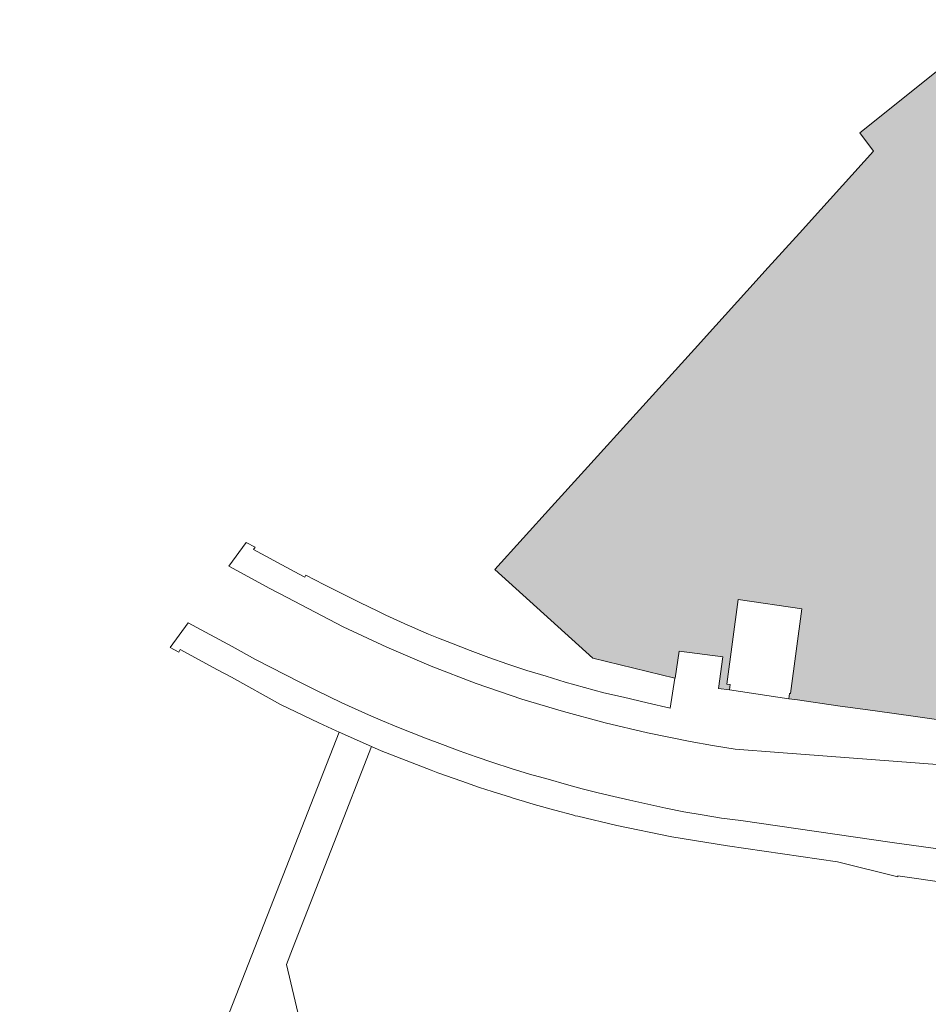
# Model space of a CAD drawing. Header units: metres. Extents: x 196496 to 197479, y 355139 to 356324.
# Tile 73 of 144: x 196533 to 196624, y 356116 to 356214. Entities that reach past the tile are written whole.
import ezdxf

# ---------------------------------------------------------------- set-up
doc = ezdxf.new("R2010")
doc.units = ezdxf.units.M
for name, color, linetype, lineweight in [('B-WE-OG-BEBOUWING-GV', 252, 'Continuous', 18), ('B-WE-VH-VERHARDING_ASFALT-GV', 252, 'Continuous', 18), ('B-WE-VH-VERHARDING_TEGEL-GV', 252, 'Continuous', 18)]:
    doc.layers.add(name, color=color, linetype=linetype, lineweight=lineweight)
doc.layers.add('X-XX-AL-PRESENTATIE_GEBOUW3-V', color=7, linetype='Continuous', lineweight=18, true_color=0xf0f0f0)

msp = doc.modelspace()

# ---------------------------------------------------------------- hatches: boundary and pattern name
at = {"layer": 'X-XX-AL-PRESENTATIE_GEBOUW3-V'}
h = msp.add_hatch(color=256, dxfattribs=at)
h.paths.add_polyline_path([(196630.192, 356143.254), (196633.895, 356142.73), (196637.915, 356142.163), (196641.066, 356141.718), (196641.955, 356141.592), (196642.457, 356145.145), (196654.993, 356143.4), (196655.887, 356149.821), (196656.749, 356156.014), (196657.612, 356162.214), (196658.221, 356166.592), (196659.074, 356172.713), (196659.654, 356176.883), (196664.291, 356176.333), (196664.679, 356176.287), (196674.308, 356175.144), (196674.688, 356175.099), (196675.227, 356179.21), (196656.897, 356181.305), (196630.986, 356213.738), (196616.905, 356202.479), (196618.28, 356200.635), (196613.03, 356194.839), (196610.908, 356192.497), (196607.8, 356189.066), (196605.678, 356186.724), (196602.563, 356183.285), (196600.442, 356180.943), (196589.499, 356168.862), (196586.223, 356165.245), (196580.563, 356158.997), (196590.32, 356150.167), (196598.506, 356148.192), (196598.51, 356148.191), (196598.917, 356150.876), (196603.26, 356150.308), (196602.846, 356147.145), (196603.947, 356147.001), (196604.017, 356147.536), (196603.68, 356147.581), (196604.784, 356156.019), (196611.125, 356155.077), (196610.023, 356146.649), (196609.904, 356146.664), (196609.834, 356146.129), (196610.695, 356146.007), (196614.725, 356145.438), (196618.429, 356144.915), (196622.459, 356144.346), (196626.162, 356143.823)])
h.paths.add_polyline_path([(196632.319, 356160.073), (196625.717, 356160.888), (196632.777, 356168.438), (196633.341, 356168.333)], flags=16)

# ---------------------------------------------------------------- linework, layer by layer
at = {"layer": 'B-WE-OG-BEBOUWING-GV', "flags": 128}
msp.add_lwpolyline([(196630.986, 356213.738), (196616.905, 356202.479), (196618.28, 356200.635), (196613.03, 356194.839), (196610.908, 356192.497), (196607.8, 356189.066), (196605.678, 356186.724), (196602.563, 356183.285), (196600.442, 356180.943), (196589.499, 356168.862), (196586.223, 356165.245), (196580.563, 356158.997), (196590.32, 356150.167), (196598.506, 356148.192), (196598.51, 356148.191), (196598.917, 356150.876), (196603.26, 356150.308), (196602.846, 356147.145), (196603.947, 356147.001), (196604.017, 356147.536), (196603.68, 356147.581), (196604.784, 356156.019), (196611.125, 356155.077), (196610.023, 356146.649), (196609.904, 356146.664), (196609.834, 356146.129), (196610.695, 356146.007), (196614.725, 356145.438), (196618.429, 356144.915), (196622.459, 356144.346), (196626.162, 356143.823)], dxfattribs=at)
at = {"layer": 'B-WE-VH-VERHARDING_ASFALT-GV', "flags": 128}
msp.add_lwpolyline([(196561.101, 356114.188), (196559.818, 356119.661), (196560.424, 356121.215), (196564.536, 356131.762), (196568.281, 356141.369), (196565.083, 356142.805), (196533.252, 356061.627)], dxfattribs=at)
at = {"layer": 'B-WE-VH-VERHARDING_TEGEL-GV', "flags": 128}
for points in [[(196556.686, 356161.227), (196555.815, 356161.696), (196554.092, 356159.316), (196558.17, 356157.115), (196559.874, 356156.2), (196565.449, 356153.296), (196569.801, 356151.257), (196574.226, 356149.376), (196578.717, 356147.657), (196583.265, 356146.103), (196587.399, 356144.852), (196591.572, 356143.73), (196595.779, 356142.74), (196600.012, 356141.882), (196602.247, 356141.484), (196604.489, 356141.123), (196608.835, 356140.792), (196643.424, 356138.172)], [(196569.721, 356154.458), (196568.921, 356154.842), (196567.118, 356155.709), (196565.327, 356156.608), (196564.738, 356156.903), (196563.861, 356157.341), (196563.546, 356157.499), (196561.763, 356158.43), (196561.643, 356158.227), (196560.572, 356158.805), (196556.548, 356160.976), (196556.686, 356161.227)], [(196631.651, 356130.21), (196620.147, 356131.822), (196605.05, 356133.995), (196603.127, 356134.254), (196602.167, 356134.399), (196601.21, 356134.558), (196599.405, 356134.887), (196597.604, 356135.242), (196595.809, 356135.62), (196594.017, 356136.016), (196592.433, 356136.385), (196590.854, 356136.772), (196589.279, 356137.176), (196587.709, 356137.597), (196585.868, 356138.108), (196584.031, 356138.634), (196582.201, 356139.183), (196580.382, 356139.766), (196578.693, 356140.341), (196577.015, 356140.949), (196575.344, 356141.576), (196573.677, 356142.213), (196570.811, 356143.338), (196569.387, 356143.921), (196567.972, 356144.527), (196566.65, 356145.119), (196565.339, 356145.733), (196562.732, 356146.995), (196561.225, 356147.74), (196559.723, 356148.496), (196558.228, 356149.264), (196556.739, 356150.045), (196554.399, 356151.32), (196550.026, 356153.702), (196548.234, 356151.227), (196549.093, 356150.764), (196549.222, 356151.021), (196552.953, 356149.015), (196554.352, 356148.263), (196559.213, 356145.55), (196563.035, 356143.725), (196564.784, 356142.939), (196565.083, 356142.805), (196568.281, 356141.369), (196569.246, 356140.936), (196574.224, 356139.008), (196574.884, 356138.752), (196577.268, 356137.923), (196579.036, 356137.308), (196580.294, 356136.898), (196582.116, 356136.327), (196582.389, 356136.241), (196583.537, 356135.9), (196584.493, 356135.615), (196586.534, 356135.038), (196588.308, 356134.563), (196588.583, 356134.489), (196588.83, 356134.429), (196592.707, 356133.495), (196598.196, 356132.378), (196603.724, 356131.469), (196614.696, 356129.903), (196620.688, 356128.404), (196620.7, 356128.483), (196643.997, 356125.138)], [(196626.162, 356143.823), (196622.459, 356144.346), (196618.429, 356144.915), (196614.725, 356145.438), (196610.695, 356146.007), (196609.834, 356146.129), (196603.947, 356147.001), (196602.846, 356147.145), (196603.26, 356150.308), (196598.917, 356150.876), (196598.51, 356148.191), (196598.506, 356148.192), (196598.038, 356145.194), (196595.734, 356145.727), (196593.386, 356146.272), (196591.438, 356146.732), (196589.499, 356147.235), (196587.584, 356147.795), (196585.677, 356148.376), (196583.763, 356148.954), (196581.861, 356149.578), (196579.981, 356150.243), (196578.105, 356150.929), (196576.238, 356151.651), (196574.952, 356152.155), (196573.955, 356152.567), (196572.661, 356153.129)]]:
    msp.add_lwpolyline(points, dxfattribs=at)
at = {"layer": 'B-WE-VH-VERHARDING_TEGEL-GV'}
msp.add_lwpolyline([(196572.661, 356153.129, -0.014899), (196569.721, 356154.458)], format="xyb", dxfattribs=at)

doc.saveas('drawing.dxf')
